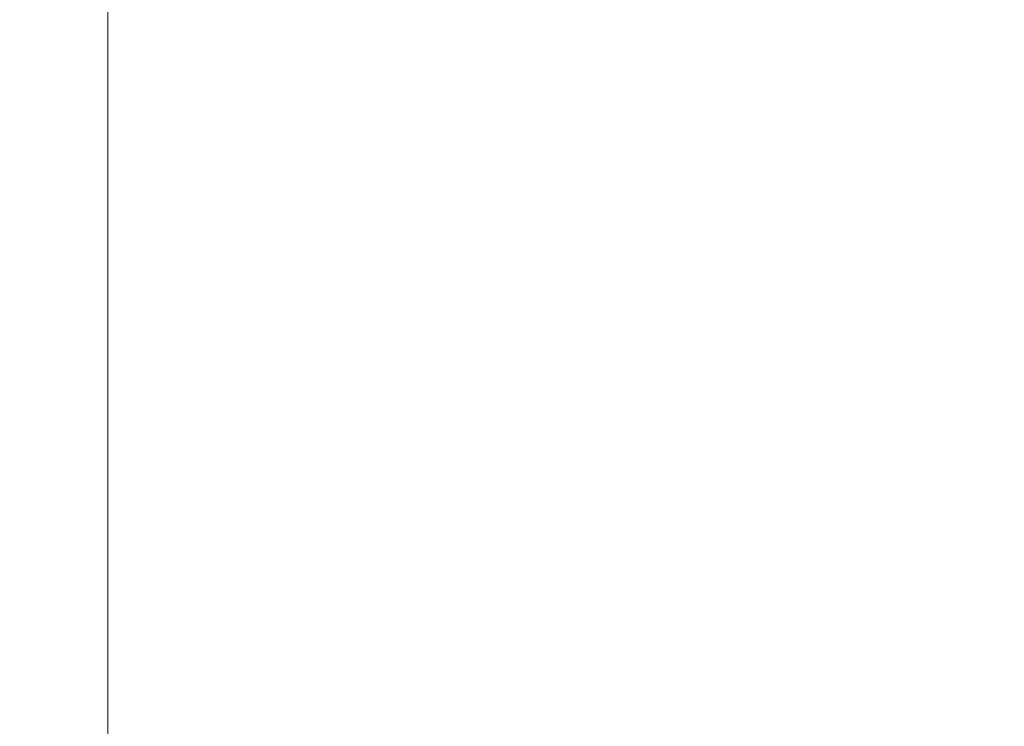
# Model space of a CAD drawing. Header units: millimetres. Extents: x -276 to 275, y -103 to 102.
# Tile 231 of 256: x -3.43086 to -3.42323, y -17.99522 to -17.98975. Entities that reach past the tile are written whole.
import ezdxf

# ---------------------------------------------------------------- set-up
doc = ezdxf.new("R2010")
doc.units = ezdxf.units.MM
doc.layers.add('G-IMPT', color=8, linetype='Continuous')

# ---------------------------------------------------------------- blocks, each defined once
blk = doc.blocks.new('QS5590_dwg-72702-View 1')
at = {"layer": 'G-IMPT', "lineweight": 9}
mesh = blk.add_polyface(dxfattribs=at)
corners = [(-13.5000004, -18.0000005, 3.4641017), (-13.5000004, -13.0000002, 3.4641017), (-12.0155445, -13.0000002, 4.3211525), (-12.0155445, -18.0000005, 4.3211525)]
mesh.append_faces([[corners[k] for k in face] for face in [(0, 1, 2, 3)]])
mesh = blk.add_polyface(dxfattribs=at)
corners = [(-13.5000004, -13.0000002, 3.4641017), (-13.5000004, -18.0000005, 3.4641017), (-13.5000004, -18.0000005, 1.7500001), (-13.5000004, -13.0000002, 1.7500001)]
mesh.append_faces([[corners[k] for k in face] for face in [(0, 1, 2, 3)]])
mesh = blk.add_polyface(dxfattribs=at)
corners = [(-1.5, -13.0000002, 3.4641017), (-1.5, -18.0000005, 3.4641017), (-2.9844554, -18.0000005, 4.3211525), (-2.9844554, -13.0000002, 4.3211525)]
mesh.append_faces([[corners[k] for k in face] for face in [(0, 1, 2, 3)]])
mesh = blk.add_polyface(dxfattribs=at)
corners = [(-1.5, -18.0000005, 3.4641017), (-1.5, -13.0000002, 3.4641017), (-1.5, -13.0000002, 1.7500001), (-1.5, -18.0000005, 1.7500001)]
mesh.append_faces([[corners[k] for k in face] for face in [(0, 1, 2, 3)]])

msp = doc.modelspace()

# ---------------------------------------------------------------- block references
at = {"layer": 'G-IMPT', "lineweight": 9, "extrusion": (-1, 0, 0), "rotation": 90}
msp.add_blockref('QS5590_dwg-72702-View 1', (0, 37.0838961, -0.0339207), dxfattribs=at)

doc.saveas('drawing.dxf')
